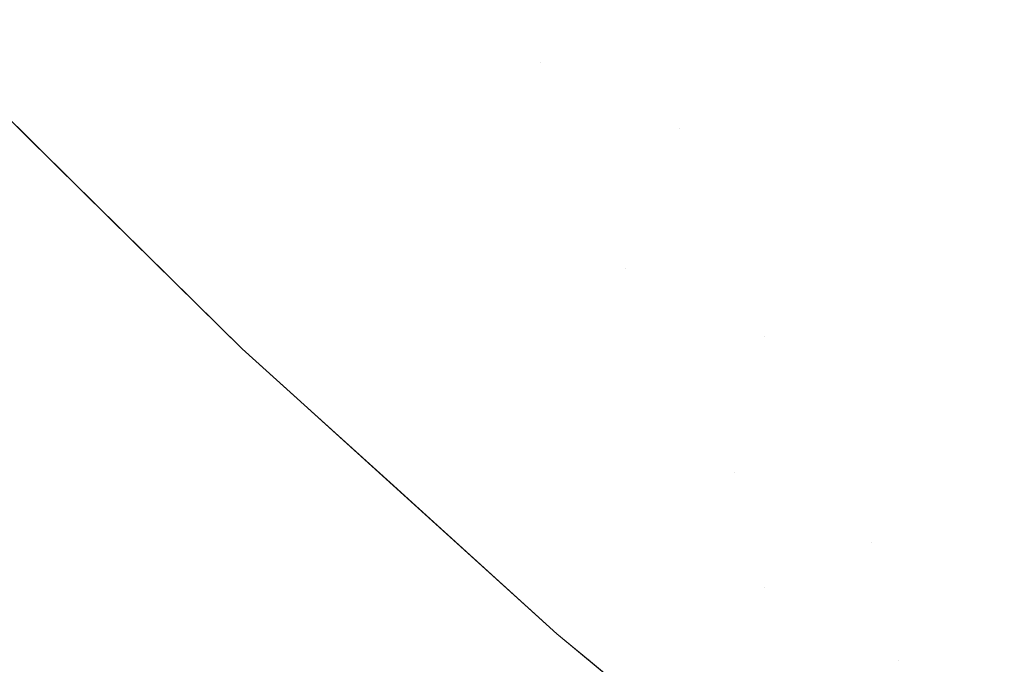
# Model space of a CAD drawing. Header units: centimetres. Extents: x -44.1 to 45.2, y 4.2 to 6.
# Tile 8 of 256: x -44.06319 to -44.0519, y 4.24318 to 4.25057. Entities that reach past the tile are written whole.
import ezdxf

# ---------------------------------------------------------------- set-up
doc = ezdxf.new("R2010")
doc.units = ezdxf.units.CM
doc.header["$LTSCALE"] = 2.54
doc.layers.add('Lucido design-1', color=7, linetype='Continuous')

# ---------------------------------------------------------------- blocks, each defined once
blk = doc.blocks.new('Gruppo-4-1')
at = {"color": 7, "linetype": 'Continuous', "lineweight": 9}
for points, invisible_edges in [([(-44.056003, 4.250522, -2276.293122), (-44.055352, 4.250758, -2276.291665), (-44.057268, 4.252691, -2276.291665), (-44.057928, 4.252464, -2276.293122)], 15), ([(-44.057928, 4.252464, -2276.293122), (-44.058557, 4.252248, -2276.29459), (-44.056624, 4.250297, -2276.29459), (-44.056003, 4.250522, -2276.293122)], 15), ([(-44.057213, 4.250083, -2276.296068), (-44.056624, 4.250297, -2276.29459), (-44.058557, 4.252248, -2276.29459), (-44.059155, 4.252042, -2276.296068)], 15), ([(-44.059155, 4.252042, -2276.296068), (-44.059721, 4.251848, -2276.297555), (-44.057771, 4.249881, -2276.297555), (-44.057213, 4.250083, -2276.296068)], 15), ([(-44.051654, 4.252099, -2276.284543), (-44.052451, 4.25181, -2276.285944), (-44.050475, 4.249921, -2276.285944), (-44.04969, 4.250221, -2276.284543)], 15), ([(-44.058297, 4.24969, -2276.29905), (-44.057771, 4.249881, -2276.297555), (-44.059721, 4.251848, -2276.297555), (-44.060254, 4.251665, -2276.29905)], 15), ([(-44.052974, 4.250307, -2276.955559), (-44.05396, 4.251263, -2276.955559), (-44.052451, 4.25181, -2276.958396), (-44.051476, 4.250865, -2276.958396)], 15), ([(-44.051233, 4.249631, -2276.287357), (-44.050475, 4.249921, -2276.285944), (-44.052451, 4.25181, -2276.285944), (-44.05322, 4.251532, -2276.287357)], 15), ([(-44.056323, 4.251725, -2276.952675), (-44.055352, 4.250758, -2276.952675), (-44.056624, 4.250297, -2276.94975), (-44.057603, 4.251272, -2276.94975)], 15), ([(-44.060254, 4.251665, -2276.29905), (-44.060755, 4.251492, -2276.300554), (-44.058791, 4.249511, -2276.300554), (-44.058297, 4.24969, -2276.29905)], 15), ([(-44.059289, 4.250677, -2276.94529), (-44.059787, 4.250502, -2276.943786), (-44.060755, 4.251492, -2276.943786), (-44.060254, 4.251665, -2276.94529)], 15), ([(-44.059253, 4.249344, -2276.302065), (-44.058791, 4.249511, -2276.300554), (-44.060755, 4.251492, -2276.300554), (-44.061223, 4.251332, -2276.302065)], 15), ([(-44.061223, 4.251332, -2276.942275), (-44.060755, 4.251492, -2276.943786), (-44.059787, 4.250502, -2276.943786), (-44.060251, 4.250337, -2276.942275)], 15), ([(-44.05322, 4.251532, -2276.287357), (-44.05396, 4.251263, -2276.288781), (-44.051962, 4.249352, -2276.288781), (-44.051233, 4.249631, -2276.287357)], 15), ([(-44.061223, 4.251332, -2276.302065), (-44.061658, 4.251182, -2276.303583), (-44.059682, 4.249188, -2276.303583), (-44.059253, 4.249344, -2276.302065)], 15), ([(-44.060251, 4.250337, -2276.942275), (-44.060683, 4.250185, -2276.940757), (-44.061658, 4.251182, -2276.940757), (-44.061223, 4.251332, -2276.942275)], 15), ([(-44.058197, 4.251063, -2276.948272), (-44.057603, 4.251272, -2276.94975), (-44.056624, 4.250297, -2276.94975), (-44.057213, 4.250083, -2276.948272)], 15), ([(-44.054356, 4.249793, -2276.952675), (-44.055352, 4.250758, -2276.952675), (-44.05396, 4.251263, -2276.955559), (-44.052974, 4.250307, -2276.955559)], 15), ([(-44.052662, 4.249084, -2276.290218), (-44.051962, 4.249352, -2276.288781), (-44.05396, 4.251263, -2276.288781), (-44.054671, 4.251005, -2276.290218)], 15), ([(-44.060077, 4.249045, -2276.305108), (-44.059682, 4.249188, -2276.303583), (-44.061658, 4.251182, -2276.303583), (-44.062059, 4.251044, -2276.305108)], 15), ([(-44.062059, 4.251044, -2276.939231), (-44.061658, 4.251182, -2276.940757), (-44.060683, 4.250185, -2276.940757), (-44.061082, 4.250044, -2276.939231)], 15), ([(-44.062059, 4.251044, -2276.305108), (-44.062427, 4.250918, -2276.30664), (-44.060439, 4.248913, -2276.30664), (-44.060077, 4.249045, -2276.305108)], 15), ([(-44.061082, 4.250044, -2276.939231), (-44.061446, 4.249916, -2276.9377), (-44.062427, 4.250918, -2276.9377), (-44.062059, 4.251044, -2276.939231)], 15), ([(-44.057213, 4.250083, -2276.948272), (-44.057771, 4.249881, -2276.946785), (-44.058759, 4.250864, -2276.946785), (-44.058197, 4.251063, -2276.948272)], 15), ([(-44.060768, 4.248794, -2276.308177), (-44.060439, 4.248913, -2276.30664), (-44.062427, 4.250918, -2276.30664), (-44.06276, 4.250804, -2276.308177)], 15), ([(-44.06276, 4.250804, -2276.936163), (-44.062427, 4.250918, -2276.9377), (-44.061446, 4.249916, -2276.9377), (-44.061777, 4.249799, -2276.936163)], 15), ([(-44.054671, 4.251005, -2276.290218), (-44.055352, 4.250758, -2276.291665), (-44.053333, 4.248828, -2276.291665), (-44.052662, 4.249084, -2276.290218)], 15), ([(-44.06276, 4.250804, -2276.308177), (-44.063058, 4.250701, -2276.309719), (-44.061062, 4.248687, -2276.309719), (-44.060768, 4.248794, -2276.308177)], 15), ([(-44.061777, 4.249799, -2276.936163), (-44.062074, 4.249694, -2276.934621), (-44.063058, 4.250701, -2276.934621), (-44.06276, 4.250804, -2276.936163)], 15), ([(-44.059289, 4.250677, -2276.94529), (-44.058759, 4.250864, -2276.946785), (-44.057771, 4.249881, -2276.946785), (-44.058297, 4.24969, -2276.94529)], 15), ([(-44.051476, 4.250865, -2276.958396), (-44.050475, 4.249921, -2276.958396), (-44.051962, 4.249352, -2276.955559), (-44.052974, 4.250307, -2276.955559)], 15), ([(-44.061323, 4.248593, -2276.311265), (-44.061062, 4.248687, -2276.309719), (-44.063058, 4.250701, -2276.309719), (-44.063322, 4.25061, -2276.311265)], 15), ([(-44.063322, 4.25061, -2276.933075), (-44.063058, 4.250701, -2276.934621), (-44.062074, 4.249694, -2276.934621), (-44.062336, 4.249601, -2276.933075)], 15), ([(-44.058297, 4.24969, -2276.94529), (-44.058791, 4.249511, -2276.943786), (-44.059787, 4.250502, -2276.943786), (-44.059289, 4.250677, -2276.94529)], 15), ([(-44.055618, 4.249323, -2276.94975), (-44.056624, 4.250297, -2276.94975), (-44.055352, 4.250758, -2276.952675), (-44.054356, 4.249793, -2276.952675)], 15), ([(-44.053975, 4.248582, -2276.293122), (-44.053333, 4.248828, -2276.291665), (-44.055352, 4.250758, -2276.291665), (-44.056003, 4.250522, -2276.293122)], 15), ([(-44.063322, 4.25061, -2276.311265), (-44.063552, 4.250531, -2276.312816), (-44.061549, 4.248511, -2276.312816), (-44.061323, 4.248593, -2276.311265)], 15), ([(-44.062336, 4.249601, -2276.933075), (-44.062564, 4.249521, -2276.931524), (-44.063552, 4.250531, -2276.931524), (-44.063322, 4.25061, -2276.933075)], 15), ([(-44.063746, 4.250465, -2276.314369), (-44.063905, 4.25041, -2276.315926), (-44.061897, 4.248385, -2276.315926), (-44.06174, 4.248441, -2276.314369)], 15), ([(-44.062756, 4.249453, -2276.929971), (-44.062914, 4.249397, -2276.928414), (-44.063905, 4.25041, -2276.928414), (-44.063746, 4.250465, -2276.929971)], 15), ([(-44.06174, 4.248441, -2276.314369), (-44.061549, 4.248511, -2276.312816), (-44.063552, 4.250531, -2276.312816), (-44.063746, 4.250465, -2276.314369)], 15), ([(-44.063746, 4.250465, -2276.929971), (-44.063552, 4.250531, -2276.931524), (-44.062564, 4.249521, -2276.931524), (-44.062756, 4.249453, -2276.929971)], 15), ([(-44.060251, 4.250337, -2276.942275), (-44.059787, 4.250502, -2276.943786), (-44.058791, 4.249511, -2276.943786), (-44.059253, 4.249344, -2276.942275)], 15), ([(-44.056003, 4.250522, -2276.293122), (-44.056624, 4.250297, -2276.29459), (-44.054586, 4.248349, -2276.29459), (-44.053975, 4.248582, -2276.293122)], 15), ([(-44.062159, 4.24829, -2276.320608), (-44.062107, 4.248309, -2276.319046), (-44.064117, 4.250337, -2276.319046), (-44.06417, 4.250319, -2276.320608)], 15), ([(-44.06417, 4.250319, -2276.923732), (-44.064117, 4.250337, -2276.925294), (-44.063125, 4.249323, -2276.925294), (-44.063178, 4.249304, -2276.923732)], 15), ([(-44.064029, 4.250367, -2276.317485), (-44.064117, 4.250337, -2276.319046), (-44.062107, 4.248309, -2276.319046), (-44.062019, 4.24834, -2276.317485)], 15), ([(-44.063037, 4.249354, -2276.926855), (-44.063125, 4.249323, -2276.925294), (-44.064117, 4.250337, -2276.925294), (-44.064029, 4.250367, -2276.926855)], 15), ([(-44.062019, 4.24834, -2276.317485), (-44.061897, 4.248385, -2276.315926), (-44.063905, 4.25041, -2276.315926), (-44.064029, 4.250367, -2276.317485)], 15), ([(-44.064029, 4.250367, -2276.926855), (-44.063905, 4.25041, -2276.928414), (-44.062914, 4.249397, -2276.928414), (-44.063037, 4.249354, -2276.926855)], 15), ([(-44.059253, 4.249344, -2276.942275), (-44.059682, 4.249188, -2276.940757), (-44.060683, 4.250185, -2276.940757), (-44.060251, 4.250337, -2276.942275)], 15), ([(-44.062159, 4.24829, -2276.320608), (-44.06417, 4.250319, -2276.320608), (-44.063889, 4.250003, -2276.32217)], 11), ([(-44.063178, 4.249304, -2276.923732), (-44.063889, 4.250003, -2276.92217), (-44.06417, 4.250319, -2276.923732)], 11), ([(-44.055167, 4.248126, -2276.296068), (-44.054586, 4.248349, -2276.29459), (-44.056624, 4.250297, -2276.29459), (-44.057213, 4.250083, -2276.296068)], 15), ([(-44.057213, 4.250083, -2276.948272), (-44.056624, 4.250297, -2276.94975), (-44.055618, 4.249323, -2276.94975)], 11), ([(-44.052974, 4.250307, -2276.955559), (-44.051962, 4.249352, -2276.955559), (-44.053333, 4.248828, -2276.952675), (-44.054356, 4.249793, -2276.952675)], 15), ([(-44.061082, 4.250044, -2276.939231), (-44.060683, 4.250185, -2276.940757), (-44.059682, 4.249188, -2276.940757), (-44.060077, 4.249045, -2276.939231)], 15), ([(-44.063889, 4.250003, -2276.32217), (-44.060634, 4.246797, -2276.32217), (-44.062159, 4.24829, -2276.320608)], 10), ([(-44.060634, 4.246797, -2276.32217), (-44.063889, 4.250003, -2276.32217), (-44.063889, 4.250003, -2276.92217), (-44.06216, 4.2483, -2276.92217)], 10), ([(-44.062159, 4.24829, -2276.923732), (-44.06216, 4.2483, -2276.92217), (-44.063889, 4.250003, -2276.92217), (-44.063178, 4.249304, -2276.923732)], 13), ([(-44.060077, 4.249045, -2276.939231), (-44.060439, 4.248913, -2276.9377), (-44.061446, 4.249916, -2276.9377), (-44.061082, 4.250044, -2276.939231)], 15), ([(-44.057213, 4.250083, -2276.296068), (-44.057771, 4.249881, -2276.297555), (-44.055716, 4.247916, -2276.297555), (-44.055167, 4.248126, -2276.296068)], 15), ([(-44.056757, 4.248898, -2276.946785), (-44.057771, 4.249881, -2276.946785), (-44.057213, 4.250083, -2276.948272)], 11), ([(-44.055618, 4.249323, -2276.94975), (-44.056757, 4.248898, -2276.946785), (-44.057213, 4.250083, -2276.948272)], 11), ([(-44.061777, 4.249799, -2276.936163), (-44.061446, 4.249916, -2276.9377), (-44.060439, 4.248913, -2276.9377), (-44.060768, 4.248794, -2276.936163)], 15), ([(-44.050924, 4.248398, -2276.955559), (-44.051962, 4.249352, -2276.955559), (-44.050475, 4.249921, -2276.958396), (-44.049449, 4.248978, -2276.958396)], 15), ([(-44.060768, 4.248794, -2276.936163), (-44.061062, 4.248687, -2276.934621), (-44.062074, 4.249694, -2276.934621), (-44.061777, 4.249799, -2276.936163)], 15), ([(-44.056235, 4.247718, -2276.29905), (-44.055716, 4.247916, -2276.297555), (-44.057771, 4.249881, -2276.297555), (-44.058297, 4.24969, -2276.29905)], 15), ([(-44.058297, 4.24969, -2276.94529), (-44.057771, 4.249881, -2276.946785), (-44.056757, 4.248898, -2276.946785), (-44.057279, 4.248704, -2276.94529)], 15), ([(-44.054356, 4.249793, -2276.952675), (-44.053333, 4.248828, -2276.952675), (-44.054586, 4.248349, -2276.94975), (-44.055618, 4.249323, -2276.94975)], 15), ([(-44.062336, 4.249601, -2276.933075), (-44.062074, 4.249694, -2276.934621), (-44.061062, 4.248687, -2276.934621), (-44.061323, 4.248593, -2276.933075)], 15), ([(-44.058297, 4.24969, -2276.29905), (-44.058791, 4.249511, -2276.300554), (-44.056722, 4.247532, -2276.300554), (-44.056235, 4.247718, -2276.29905)], 15), ([(-44.057279, 4.248704, -2276.94529), (-44.05777, 4.248521, -2276.943786), (-44.058791, 4.249511, -2276.943786), (-44.058297, 4.24969, -2276.94529)], 15), ([(-44.061323, 4.248593, -2276.933075), (-44.061549, 4.248511, -2276.931524), (-44.062564, 4.249521, -2276.931524), (-44.062336, 4.249601, -2276.933075)], 15), ([(-44.051233, 4.249631, -2276.287357), (-44.051962, 4.249352, -2276.288781), (-44.04986, 4.247446, -2276.288781), (-44.049142, 4.247735, -2276.287357)], 15), ([(-44.06174, 4.248441, -2276.929971), (-44.061897, 4.248385, -2276.928414), (-44.062914, 4.249397, -2276.928414), (-44.062756, 4.249453, -2276.929971)], 15), ([(-44.062756, 4.249453, -2276.929971), (-44.062564, 4.249521, -2276.931524), (-44.061549, 4.248511, -2276.931524), (-44.06174, 4.248441, -2276.929971)], 15), ([(-44.057176, 4.247358, -2276.302065), (-44.056722, 4.247532, -2276.300554), (-44.058791, 4.249511, -2276.300554), (-44.059253, 4.249344, -2276.302065)], 15), ([(-44.059253, 4.249344, -2276.942275), (-44.058791, 4.249511, -2276.943786), (-44.05777, 4.248521, -2276.943786), (-44.058228, 4.24835, -2276.942275)], 15), ([(-44.063178, 4.249304, -2276.923732), (-44.063125, 4.249323, -2276.925294), (-44.062107, 4.248309, -2276.925294), (-44.062159, 4.24829, -2276.923732)], 15), ([(-44.062019, 4.24834, -2276.926855), (-44.062107, 4.248309, -2276.925294), (-44.063125, 4.249323, -2276.925294), (-44.063037, 4.249354, -2276.926855)], 15), ([(-44.063037, 4.249354, -2276.926855), (-44.062914, 4.249397, -2276.928414), (-44.061897, 4.248385, -2276.928414), (-44.062019, 4.24834, -2276.926855)], 15), ([(-44.059253, 4.249344, -2276.302065), (-44.059682, 4.249188, -2276.303583), (-44.057599, 4.247196, -2276.303583), (-44.057176, 4.247358, -2276.302065)], 15), ([(-44.058228, 4.24835, -2276.942275), (-44.058654, 4.248192, -2276.940757), (-44.059682, 4.249188, -2276.940757), (-44.059253, 4.249344, -2276.942275)], 15), ([(-44.055618, 4.249323, -2276.94975), (-44.054586, 4.248349, -2276.94975), (-44.055716, 4.247916, -2276.946785), (-44.056757, 4.248898, -2276.946785)], 15), ([(-44.052285, 4.247864, -2276.952675), (-44.053333, 4.248828, -2276.952675), (-44.051962, 4.249352, -2276.955559), (-44.050924, 4.248398, -2276.955559)], 15), ([(-44.050549, 4.247168, -2276.290218), (-44.04986, 4.247446, -2276.288781), (-44.051962, 4.249352, -2276.288781), (-44.052662, 4.249084, -2276.290218)], 15), ([(-44.057989, 4.247047, -2276.305108), (-44.057599, 4.247196, -2276.303583), (-44.059682, 4.249188, -2276.303583), (-44.060077, 4.249045, -2276.305108)], 15), ([(-44.060077, 4.249045, -2276.939231), (-44.059682, 4.249188, -2276.940757), (-44.058654, 4.248192, -2276.940757), (-44.059046, 4.248045, -2276.939231)], 15), ([(-44.060077, 4.249045, -2276.305108), (-44.060439, 4.248913, -2276.30664), (-44.058345, 4.246911, -2276.30664), (-44.057989, 4.247047, -2276.305108)], 15), ([(-44.059046, 4.248045, -2276.939231), (-44.059406, 4.247912, -2276.9377), (-44.060439, 4.248913, -2276.9377), (-44.060077, 4.249045, -2276.939231)], 15), ([(-44.052662, 4.249084, -2276.290218), (-44.053333, 4.248828, -2276.291665), (-44.051209, 4.246902, -2276.291665), (-44.050549, 4.247168, -2276.290218)], 15), ([(-44.058669, 4.246787, -2276.308177), (-44.058345, 4.246911, -2276.30664), (-44.060439, 4.248913, -2276.30664), (-44.060768, 4.248794, -2276.308177)], 15), ([(-44.060768, 4.248794, -2276.936163), (-44.060439, 4.248913, -2276.9377), (-44.059406, 4.247912, -2276.9377), (-44.059732, 4.24779, -2276.936163)], 15), ([(-44.057279, 4.248704, -2276.94529), (-44.056757, 4.248898, -2276.946785), (-44.055716, 4.247916, -2276.946785), (-44.056235, 4.247718, -2276.94529)], 15), ([(-44.060768, 4.248794, -2276.308177), (-44.061062, 4.248687, -2276.309719), (-44.058959, 4.246676, -2276.309719), (-44.058669, 4.246787, -2276.308177)], 15), ([(-44.059732, 4.24779, -2276.936163), (-44.060024, 4.247681, -2276.934621), (-44.061062, 4.248687, -2276.934621), (-44.060768, 4.248794, -2276.936163)], 15), ([(-44.053528, 4.247376, -2276.94975), (-44.054586, 4.248349, -2276.94975), (-44.053333, 4.248828, -2276.952675), (-44.052285, 4.247864, -2276.952675)], 15), ([(-44.051841, 4.246647, -2276.293122), (-44.051209, 4.246902, -2276.291665), (-44.053333, 4.248828, -2276.291665), (-44.053975, 4.248582, -2276.293122)], 15), ([(-44.059216, 4.246578, -2276.311265), (-44.058959, 4.246676, -2276.309719), (-44.061062, 4.248687, -2276.309719), (-44.061323, 4.248593, -2276.311265)], 15), ([(-44.061323, 4.248593, -2276.933075), (-44.061062, 4.248687, -2276.934621), (-44.060024, 4.247681, -2276.934621), (-44.060283, 4.247585, -2276.933075)], 15), ([(-44.056235, 4.247718, -2276.94529), (-44.056722, 4.247532, -2276.943786), (-44.05777, 4.248521, -2276.943786), (-44.057279, 4.248704, -2276.94529)], 15), ([(-44.061323, 4.248593, -2276.311265), (-44.061549, 4.248511, -2276.312816), (-44.059438, 4.246493, -2276.312816), (-44.059216, 4.246578, -2276.311265)], 15), ([(-44.060283, 4.247585, -2276.933075), (-44.060507, 4.247501, -2276.931524), (-44.061549, 4.248511, -2276.931524), (-44.061323, 4.248593, -2276.933075)], 15), ([(-44.053975, 4.248582, -2276.293122), (-44.054586, 4.248349, -2276.29459), (-44.052442, 4.246404, -2276.29459), (-44.051841, 4.246647, -2276.293122)], 15), ([(-44.06174, 4.248441, -2276.314369), (-44.061897, 4.248385, -2276.315926), (-44.059782, 4.246361, -2276.315926), (-44.059627, 4.24642, -2276.314369)], 15), ([(-44.060697, 4.247431, -2276.929971), (-44.060853, 4.247372, -2276.928414), (-44.061897, 4.248385, -2276.928414), (-44.06174, 4.248441, -2276.929971)], 15), ([(-44.059627, 4.24642, -2276.314369), (-44.059438, 4.246493, -2276.312816), (-44.061549, 4.248511, -2276.312816), (-44.06174, 4.248441, -2276.314369)], 15), ([(-44.06174, 4.248441, -2276.929971), (-44.061549, 4.248511, -2276.931524), (-44.060507, 4.247501, -2276.931524), (-44.060697, 4.247431, -2276.929971)], 15), ([(-44.058228, 4.24835, -2276.942275), (-44.05777, 4.248521, -2276.943786), (-44.056722, 4.247532, -2276.943786), (-44.057176, 4.247358, -2276.942275)], 15), ([(-44.06004, 4.246263, -2276.320608), (-44.059988, 4.246282, -2276.319046), (-44.062107, 4.248309, -2276.319046), (-44.062159, 4.24829, -2276.320608)], 15), ([(-44.062159, 4.24829, -2276.923732), (-44.062107, 4.248309, -2276.925294), (-44.061061, 4.247295, -2276.925294), (-44.061113, 4.247276, -2276.923732)], 15), ([(-44.062019, 4.24834, -2276.317485), (-44.062107, 4.248309, -2276.319046), (-44.059988, 4.246282, -2276.319046), (-44.059902, 4.246315, -2276.317485)], 15), ([(-44.060974, 4.247327, -2276.926855), (-44.061061, 4.247295, -2276.925294), (-44.062107, 4.248309, -2276.925294), (-44.062019, 4.24834, -2276.926855)], 15), ([(-44.059902, 4.246315, -2276.317485), (-44.059782, 4.246361, -2276.315926), (-44.061897, 4.248385, -2276.315926), (-44.062019, 4.24834, -2276.317485)], 15), ([(-44.062019, 4.24834, -2276.926855), (-44.061897, 4.248385, -2276.928414), (-44.060853, 4.247372, -2276.928414), (-44.060974, 4.247327, -2276.926855)], 15), ([(-44.057176, 4.247358, -2276.942275), (-44.057599, 4.247196, -2276.940757), (-44.058654, 4.248192, -2276.940757), (-44.058228, 4.24835, -2276.942275)], 15), ([(-44.054649, 4.246935, -2276.946785), (-44.055716, 4.247916, -2276.946785), (-44.054586, 4.248349, -2276.94975), (-44.053528, 4.247376, -2276.94975)], 15), ([(-44.053014, 4.246174, -2276.296068), (-44.052442, 4.246404, -2276.29459), (-44.054586, 4.248349, -2276.29459), (-44.055167, 4.248126, -2276.296068)], 15), ([(-44.050924, 4.248398, -2276.955559), (-44.04986, 4.247446, -2276.955559), (-44.051209, 4.246902, -2276.952675), (-44.052285, 4.247864, -2276.952675)], 15), ([(-44.06216, 4.2483, -2276.92217), (-44.060634, 4.246797, -2276.92217), (-44.060634, 4.246797, -2276.32217)], 10), ([(-44.061113, 4.247276, -2276.923732), (-44.060634, 4.246797, -2276.92217), (-44.06216, 4.2483, -2276.92217), (-44.062159, 4.24829, -2276.923732)], 13), ([(-44.06004, 4.246263, -2276.320608), (-44.062159, 4.24829, -2276.320608), (-44.060634, 4.246797, -2276.32217)], 11), ([(-44.059046, 4.248045, -2276.939231), (-44.058654, 4.248192, -2276.940757), (-44.057599, 4.247196, -2276.940757), (-44.057989, 4.247047, -2276.939231)], 15), ([(-44.055167, 4.248126, -2276.296068), (-44.055716, 4.247916, -2276.297555), (-44.053555, 4.245956, -2276.297555), (-44.053014, 4.246174, -2276.296068)], 15), ([(-44.057989, 4.247047, -2276.939231), (-44.058345, 4.246911, -2276.9377), (-44.059406, 4.247912, -2276.9377), (-44.059046, 4.248045, -2276.939231)], 15), ([(-44.059732, 4.24779, -2276.936163), (-44.059406, 4.247912, -2276.9377), (-44.058345, 4.246911, -2276.9377), (-44.058669, 4.246787, -2276.936163)], 15), ([(-44.054065, 4.24575, -2276.29905), (-44.053555, 4.245956, -2276.297555), (-44.055716, 4.247916, -2276.297555), (-44.056235, 4.247718, -2276.29905)], 15), ([(-44.056235, 4.247718, -2276.94529), (-44.055716, 4.247916, -2276.946785), (-44.054649, 4.246935, -2276.946785)], 11), ([(-44.052285, 4.247864, -2276.952675), (-44.051209, 4.246902, -2276.952675), (-44.052442, 4.246404, -2276.94975), (-44.053528, 4.247376, -2276.94975)], 15), ([(-44.058669, 4.246787, -2276.936163), (-44.058959, 4.246676, -2276.934621), (-44.060024, 4.247681, -2276.934621), (-44.059732, 4.24779, -2276.936163)], 15), ([(-44.060283, 4.247585, -2276.933075), (-44.060024, 4.247681, -2276.934621), (-44.058959, 4.246676, -2276.934621), (-44.059216, 4.246578, -2276.933075)], 15), ([(-44.056235, 4.247718, -2276.29905), (-44.056722, 4.247532, -2276.300554), (-44.054544, 4.245557, -2276.300554), (-44.054065, 4.24575, -2276.29905)], 15), ([(-44.055647, 4.246544, -2276.943786), (-44.056722, 4.247532, -2276.943786), (-44.056235, 4.247718, -2276.94529)], 11), ([(-44.054649, 4.246935, -2276.946785), (-44.055647, 4.246544, -2276.943786), (-44.056235, 4.247718, -2276.94529)], 11), ([(-44.059216, 4.246578, -2276.933075), (-44.059438, 4.246493, -2276.931524), (-44.060507, 4.247501, -2276.931524), (-44.060283, 4.247585, -2276.933075)], 15), ([(-44.054992, 4.245376, -2276.302065), (-44.054544, 4.245557, -2276.300554), (-44.056722, 4.247532, -2276.300554), (-44.057176, 4.247358, -2276.302065)], 15), ([(-44.057176, 4.247358, -2276.942275), (-44.056722, 4.247532, -2276.943786), (-44.055647, 4.246544, -2276.943786), (-44.056098, 4.246366, -2276.942275)], 15), ([(-44.059627, 4.24642, -2276.929971), (-44.059782, 4.246361, -2276.928414), (-44.060853, 4.247372, -2276.928414), (-44.060697, 4.247431, -2276.929971)], 15), ([(-44.060697, 4.247431, -2276.929971), (-44.060507, 4.247501, -2276.931524), (-44.059438, 4.246493, -2276.931524), (-44.059627, 4.24642, -2276.929971)], 15), ([(-44.061113, 4.247276, -2276.923732), (-44.061061, 4.247295, -2276.925294), (-44.059988, 4.246282, -2276.925294), (-44.06004, 4.246263, -2276.923732)], 15), ([(-44.059902, 4.246315, -2276.926855), (-44.059988, 4.246282, -2276.925294), (-44.061061, 4.247295, -2276.925294), (-44.060974, 4.247327, -2276.926855)], 15), ([(-44.060974, 4.247327, -2276.926855), (-44.060853, 4.247372, -2276.928414), (-44.059782, 4.246361, -2276.928414), (-44.059902, 4.246315, -2276.926855)], 15), ([(-44.057176, 4.247358, -2276.302065), (-44.057599, 4.247196, -2276.303583), (-44.055408, 4.245209, -2276.303583), (-44.054992, 4.245376, -2276.302065)], 15), ([(-44.056098, 4.246366, -2276.942275), (-44.056517, 4.246202, -2276.940757), (-44.057599, 4.247196, -2276.940757), (-44.057176, 4.247358, -2276.942275)], 15), ([(-44.053528, 4.247376, -2276.94975), (-44.052442, 4.246404, -2276.94975), (-44.053555, 4.245956, -2276.946785), (-44.054649, 4.246935, -2276.946785)], 15), ([(-44.06004, 4.246263, -2276.923732), (-44.060634, 4.246797, -2276.92217), (-44.061113, 4.247276, -2276.923732)], 11), ([(-44.055791, 4.245054, -2276.305108), (-44.055408, 4.245209, -2276.303583), (-44.057599, 4.247196, -2276.303583), (-44.057989, 4.247047, -2276.305108)], 15), ([(-44.057989, 4.247047, -2276.939231), (-44.057599, 4.247196, -2276.940757), (-44.056517, 4.246202, -2276.940757), (-44.056904, 4.24605, -2276.939231)], 15), ([(-44.057989, 4.247047, -2276.305108), (-44.058345, 4.246911, -2276.30664), (-44.056142, 4.244913, -2276.30664), (-44.055791, 4.245054, -2276.305108)], 15), ([(-44.056904, 4.24605, -2276.939231), (-44.057258, 4.245911, -2276.9377), (-44.058345, 4.246911, -2276.9377), (-44.057989, 4.247047, -2276.939231)], 15), ([(-44.056461, 4.244784, -2276.308177), (-44.056142, 4.244913, -2276.30664), (-44.058345, 4.246911, -2276.30664), (-44.058669, 4.246787, -2276.308177)], 15), ([(-44.058669, 4.246787, -2276.936163), (-44.058345, 4.246911, -2276.9377), (-44.057258, 4.245911, -2276.9377), (-44.057579, 4.245785, -2276.936163)], 15), ([(-44.054649, 4.246935, -2276.946785), (-44.053555, 4.245956, -2276.946785), (-44.054544, 4.245557, -2276.943786), (-44.055647, 4.246544, -2276.943786)], 15), ([(-44.05133, 4.245435, -2276.94975), (-44.052442, 4.246404, -2276.94975), (-44.051209, 4.246902, -2276.952675), (-44.050108, 4.245941, -2276.952675)], 15), ([(-44.060634, 4.246797, -2276.32217), (-44.060047, 4.246266, -2276.32217), (-44.06004, 4.246263, -2276.320608)], 10), ([(-44.060047, 4.246266, -2276.32217), (-44.060634, 4.246797, -2276.32217), (-44.060634, 4.246797, -2276.92217), (-44.058938, 4.245263, -2276.92217)], 10), ([(-44.058939, 4.245251, -2276.923732), (-44.058938, 4.245263, -2276.92217), (-44.060634, 4.246797, -2276.92217), (-44.06004, 4.246263, -2276.923732)], 13), ([(-44.058669, 4.246787, -2276.308177), (-44.058959, 4.246676, -2276.309719), (-44.056746, 4.244669, -2276.309719), (-44.056461, 4.244784, -2276.308177)], 15), ([(-44.057579, 4.245785, -2276.936163), (-44.057867, 4.245672, -2276.934621), (-44.058959, 4.246676, -2276.934621), (-44.058669, 4.246787, -2276.936163)], 15), ([(-44.056999, 4.244567, -2276.311265), (-44.056746, 4.244669, -2276.309719), (-44.058959, 4.246676, -2276.309719), (-44.059216, 4.246578, -2276.311265)], 15), ([(-44.059216, 4.246578, -2276.933075), (-44.058959, 4.246676, -2276.934621), (-44.057867, 4.245672, -2276.934621), (-44.058121, 4.245572, -2276.933075)], 15), ([(-44.051841, 4.246647, -2276.293122), (-44.052442, 4.246404, -2276.29459), (-44.050191, 4.244467, -2276.29459), (-44.0496, 4.244718, -2276.293122)], 15), ([(-44.059216, 4.246578, -2276.311265), (-44.059438, 4.246493, -2276.312816), (-44.057218, 4.244479, -2276.312816), (-44.056999, 4.244567, -2276.311265)], 15), ([(-44.058121, 4.245572, -2276.933075), (-44.058342, 4.245485, -2276.931524), (-44.059438, 4.246493, -2276.931524), (-44.059216, 4.246578, -2276.933075)], 15), ([(-44.056098, 4.246366, -2276.942275), (-44.055647, 4.246544, -2276.943786), (-44.054544, 4.245557, -2276.943786), (-44.054992, 4.245376, -2276.942275)], 15), ([(-44.059627, 4.24642, -2276.314369), (-44.059782, 4.246361, -2276.315926), (-44.057556, 4.244343, -2276.315926), (-44.057404, 4.244404, -2276.314369)], 15), ([(-44.058529, 4.245411, -2276.929971), (-44.058683, 4.245351, -2276.928414), (-44.059782, 4.246361, -2276.928414), (-44.059627, 4.24642, -2276.929971)], 15), ([(-44.057404, 4.244404, -2276.314369), (-44.057218, 4.244479, -2276.312816), (-44.059438, 4.246493, -2276.312816), (-44.059627, 4.24642, -2276.314369)], 15), ([(-44.059627, 4.24642, -2276.929971), (-44.059438, 4.246493, -2276.931524), (-44.058342, 4.245485, -2276.931524), (-44.058529, 4.245411, -2276.929971)], 15), ([(-44.052434, 4.244978, -2276.946785), (-44.053555, 4.245956, -2276.946785), (-44.052442, 4.246404, -2276.94975), (-44.05133, 4.245435, -2276.94975)], 15), ([(-44.050753, 4.244228, -2276.296068), (-44.050191, 4.244467, -2276.29459), (-44.052442, 4.246404, -2276.29459), (-44.053014, 4.246174, -2276.296068)], 15), ([(-44.05781, 4.24424, -2276.320608), (-44.057759, 4.244261, -2276.319046), (-44.059988, 4.246282, -2276.319046), (-44.06004, 4.246263, -2276.320608)], 15), ([(-44.06004, 4.246263, -2276.923732), (-44.059988, 4.246282, -2276.925294), (-44.058887, 4.245271, -2276.925294), (-44.058939, 4.245251, -2276.923732)], 15), ([(-44.059902, 4.246315, -2276.317485), (-44.059988, 4.246282, -2276.319046), (-44.057759, 4.244261, -2276.319046), (-44.057674, 4.244295, -2276.317485)], 15), ([(-44.058802, 4.245304, -2276.926855), (-44.058887, 4.245271, -2276.925294), (-44.059988, 4.246282, -2276.925294), (-44.059902, 4.246315, -2276.926855)], 15), ([(-44.057674, 4.244295, -2276.317485), (-44.057556, 4.244343, -2276.315926), (-44.059782, 4.246361, -2276.315926), (-44.059902, 4.246315, -2276.317485)], 15), ([(-44.059902, 4.246315, -2276.926855), (-44.059782, 4.246361, -2276.928414), (-44.058683, 4.245351, -2276.928414), (-44.058802, 4.245304, -2276.926855)], 15), ([(-44.054992, 4.245376, -2276.942275), (-44.055408, 4.245209, -2276.940757), (-44.056517, 4.246202, -2276.940757), (-44.056098, 4.246366, -2276.942275)], 15), ([(-44.06004, 4.246263, -2276.320608), (-44.060047, 4.246266, -2276.32217), (-44.057025, 4.243531, -2276.32217), (-44.05781, 4.24424, -2276.320608)], 13), ([(-44.058938, 4.245263, -2276.92217), (-44.057025, 4.243531, -2276.92217), (-44.057025, 4.243531, -2276.32217), (-44.060047, 4.246266, -2276.32217)], 10), ([(-44.056904, 4.24605, -2276.939231), (-44.056517, 4.246202, -2276.940757), (-44.055408, 4.245209, -2276.940757), (-44.055791, 4.245054, -2276.939231)], 15), ([(-44.053014, 4.246174, -2276.296068), (-44.053555, 4.245956, -2276.297555), (-44.051285, 4.244002, -2276.297555), (-44.050753, 4.244228, -2276.296068)], 15), ([(-44.055791, 4.245054, -2276.939231), (-44.056142, 4.244913, -2276.9377), (-44.057258, 4.245911, -2276.9377), (-44.056904, 4.24605, -2276.939231)], 15), ([(-44.053415, 4.244572, -2276.943786), (-44.054544, 4.245557, -2276.943786), (-44.053555, 4.245956, -2276.946785), (-44.052434, 4.244978, -2276.946785)], 15), ([(-44.051787, 4.243789, -2276.29905), (-44.051285, 4.244002, -2276.297555), (-44.053555, 4.245956, -2276.297555), (-44.054065, 4.24575, -2276.29905)], 15), ([(-44.057579, 4.245785, -2276.936163), (-44.057258, 4.245911, -2276.9377), (-44.056142, 4.244913, -2276.9377), (-44.056461, 4.244784, -2276.936163)], 15), ([(-44.056461, 4.244784, -2276.936163), (-44.056746, 4.244669, -2276.934621), (-44.057867, 4.245672, -2276.934621), (-44.057579, 4.245785, -2276.936163)], 15), ([(-44.054065, 4.24575, -2276.29905), (-44.054544, 4.245557, -2276.300554), (-44.052258, 4.243589, -2276.300554), (-44.051787, 4.243789, -2276.29905)], 15), ([(-44.058121, 4.245572, -2276.933075), (-44.057867, 4.245672, -2276.934621), (-44.056746, 4.244669, -2276.934621), (-44.056999, 4.244567, -2276.933075)], 15), ([(-44.058529, 4.245411, -2276.929971), (-44.058342, 4.245485, -2276.931524), (-44.057218, 4.244479, -2276.931524), (-44.057404, 4.244404, -2276.929971)], 15), ([(-44.056999, 4.244567, -2276.933075), (-44.057218, 4.244479, -2276.931524), (-44.058342, 4.245485, -2276.931524), (-44.058121, 4.245572, -2276.933075)], 15), ([(-44.052698, 4.243402, -2276.302065), (-44.052258, 4.243589, -2276.300554), (-44.054544, 4.245557, -2276.300554), (-44.054992, 4.245376, -2276.302065)], 15), ([(-44.054992, 4.245376, -2276.942275), (-44.054544, 4.245557, -2276.943786), (-44.053415, 4.244572, -2276.943786)], 11), ([(-44.057404, 4.244404, -2276.929971), (-44.057556, 4.244343, -2276.928414), (-44.058683, 4.245351, -2276.928414), (-44.058529, 4.245411, -2276.929971)], 15), ([(-44.054992, 4.245376, -2276.302065), (-44.055408, 4.245209, -2276.303583), (-44.053106, 4.243228, -2276.303583), (-44.052698, 4.243402, -2276.302065)], 15), ([(-44.054271, 4.244218, -2276.940757), (-44.055408, 4.245209, -2276.940757), (-44.054992, 4.245376, -2276.942275)], 11), ([(-44.053415, 4.244572, -2276.943786), (-44.054271, 4.244218, -2276.940757), (-44.054992, 4.245376, -2276.942275)], 11), ([(-44.05133, 4.245435, -2276.94975), (-44.050191, 4.244467, -2276.94975), (-44.051285, 4.244002, -2276.946785), (-44.052434, 4.244978, -2276.946785)], 15), ([(-44.058939, 4.245251, -2276.923732), (-44.058887, 4.245271, -2276.925294), (-44.057759, 4.244261, -2276.925294), (-44.05781, 4.24424, -2276.923732)], 15), ([(-44.05781, 4.24424, -2276.923732), (-44.057025, 4.243531, -2276.92217), (-44.058938, 4.245263, -2276.92217), (-44.058939, 4.245251, -2276.923732)], 13), ([(-44.057674, 4.244295, -2276.926855), (-44.057759, 4.244261, -2276.925294), (-44.058887, 4.245271, -2276.925294), (-44.058802, 4.245304, -2276.926855)], 15), ([(-44.058802, 4.245304, -2276.926855), (-44.058683, 4.245351, -2276.928414), (-44.057556, 4.244343, -2276.928414), (-44.057674, 4.244295, -2276.926855)], 15), ([(-44.053483, 4.243068, -2276.305108), (-44.053106, 4.243228, -2276.303583), (-44.055408, 4.245209, -2276.303583), (-44.055791, 4.245054, -2276.305108)], 15), ([(-44.055791, 4.245054, -2276.939231), (-44.055408, 4.245209, -2276.940757), (-44.054271, 4.244218, -2276.940757), (-44.054651, 4.24406, -2276.939231)], 15), ([(-44.055791, 4.245054, -2276.305108), (-44.056142, 4.244913, -2276.30664), (-44.053829, 4.242921, -2276.30664), (-44.053483, 4.243068, -2276.305108)], 15), ([(-44.054651, 4.24406, -2276.939231), (-44.054999, 4.243916, -2276.9377), (-44.056142, 4.244913, -2276.9377), (-44.055791, 4.245054, -2276.939231)], 15), ([(-44.052434, 4.244978, -2276.946785), (-44.051285, 4.244002, -2276.946785), (-44.052258, 4.243589, -2276.943786), (-44.053415, 4.244572, -2276.943786)], 15), ([(-44.054142, 4.242788, -2276.308177), (-44.053829, 4.242921, -2276.30664), (-44.056142, 4.244913, -2276.30664), (-44.056461, 4.244784, -2276.308177)], 15), ([(-44.056461, 4.244784, -2276.936163), (-44.056142, 4.244913, -2276.9377), (-44.054999, 4.243916, -2276.9377), (-44.055315, 4.243785, -2276.936163)], 15), ([(-44.056461, 4.244784, -2276.308177), (-44.056746, 4.244669, -2276.309719), (-44.054423, 4.242669, -2276.309719), (-44.054142, 4.242788, -2276.308177)], 15), ([(-44.055315, 4.243785, -2276.936163), (-44.055598, 4.243668, -2276.934621), (-44.056746, 4.244669, -2276.934621), (-44.056461, 4.244784, -2276.936163)], 15), ([(-44.054671, 4.242564, -2276.311265), (-44.054423, 4.242669, -2276.309719), (-44.056746, 4.244669, -2276.309719), (-44.056999, 4.244567, -2276.311265)], 15), ([(-44.056999, 4.244567, -2276.933075), (-44.056746, 4.244669, -2276.934621), (-44.055598, 4.243668, -2276.934621), (-44.055849, 4.243564, -2276.933075)], 15), ([(-44.055069, 4.242395, -2276.314369), (-44.054886, 4.242472, -2276.312816), (-44.057218, 4.244479, -2276.312816), (-44.057404, 4.244404, -2276.314369)], 15), ([(-44.057404, 4.244404, -2276.929971), (-44.057218, 4.244479, -2276.931524), (-44.056066, 4.243474, -2276.931524), (-44.05625, 4.243398, -2276.929971)], 15), ([(-44.056999, 4.244567, -2276.311265), (-44.057218, 4.244479, -2276.312816), (-44.054886, 4.242472, -2276.312816), (-44.054671, 4.242564, -2276.311265)], 15), ([(-44.055849, 4.243564, -2276.933075), (-44.056066, 4.243474, -2276.931524), (-44.057218, 4.244479, -2276.931524), (-44.056999, 4.244567, -2276.933075)], 15), ([(-44.053415, 4.244572, -2276.943786), (-44.052258, 4.243589, -2276.943786), (-44.053106, 4.243228, -2276.940757), (-44.054271, 4.244218, -2276.940757)], 15), ([(-44.057404, 4.244404, -2276.314369), (-44.057556, 4.244343, -2276.315926), (-44.055218, 4.242331, -2276.315926), (-44.055069, 4.242395, -2276.314369)], 15), ([(-44.05625, 4.243398, -2276.929971), (-44.056401, 4.243336, -2276.928414), (-44.057556, 4.244343, -2276.928414), (-44.057404, 4.244404, -2276.929971)], 15), ([(-44.055468, 4.242225, -2276.320608), (-44.055418, 4.242246, -2276.319046), (-44.057759, 4.244261, -2276.319046), (-44.05781, 4.24424, -2276.320608)], 15), ([(-44.05781, 4.24424, -2276.923732), (-44.057759, 4.244261, -2276.925294), (-44.056603, 4.243252, -2276.925294), (-44.056653, 4.243231, -2276.923732)], 15), ([(-44.055468, 4.242225, -2276.320608), (-44.05781, 4.24424, -2276.320608), (-44.057025, 4.243531, -2276.32217)], 11), ([(-44.056653, 4.243231, -2276.923732), (-44.056664, 4.243232, -2276.92217), (-44.057025, 4.243531, -2276.92217), (-44.05781, 4.24424, -2276.923732)], 13), ([(-44.057674, 4.244295, -2276.317485), (-44.057759, 4.244261, -2276.319046), (-44.055418, 4.242246, -2276.319046), (-44.055335, 4.242281, -2276.317485)], 15), ([(-44.056519, 4.243287, -2276.926855), (-44.056603, 4.243252, -2276.925294), (-44.057759, 4.244261, -2276.925294), (-44.057674, 4.244295, -2276.926855)], 15), ([(-44.055335, 4.242281, -2276.317485), (-44.055218, 4.242331, -2276.315926), (-44.057556, 4.244343, -2276.315926), (-44.057674, 4.244295, -2276.317485)], 15), ([(-44.057674, 4.244295, -2276.926855), (-44.057556, 4.244343, -2276.928414), (-44.056401, 4.243336, -2276.928414), (-44.056519, 4.243287, -2276.926855)], 15), ([(-44.054651, 4.24406, -2276.939231), (-44.054271, 4.244218, -2276.940757), (-44.053106, 4.243228, -2276.940757)], 11), ([(-44.053829, 4.242921, -2276.9377), (-44.054999, 4.243916, -2276.9377), (-44.054651, 4.24406, -2276.939231)], 11), ([(-44.053106, 4.243228, -2276.940757), (-44.053829, 4.242921, -2276.9377), (-44.054651, 4.24406, -2276.939231)], 11), ([(-44.055315, 4.243785, -2276.936163), (-44.054999, 4.243916, -2276.9377), (-44.053829, 4.242921, -2276.9377), (-44.054142, 4.242788, -2276.936163)], 15), ([(-44.051073, 4.242608, -2276.943786), (-44.052258, 4.243589, -2276.943786), (-44.051285, 4.244002, -2276.946785), (-44.050109, 4.243029, -2276.946785)], 15), ([(-44.051787, 4.243789, -2276.29905), (-44.052258, 4.243589, -2276.300554), (-44.04986, 4.241631, -2276.300554), (-44.049397, 4.241838, -2276.29905)], 15), ([(-44.054142, 4.242788, -2276.936163), (-44.054423, 4.242669, -2276.934621), (-44.055598, 4.243668, -2276.934621), (-44.055315, 4.243785, -2276.936163)], 15), ([(-44.054671, 4.242564, -2276.933075), (-44.054886, 4.242472, -2276.931524), (-44.056066, 4.243474, -2276.931524), (-44.055849, 4.243564, -2276.933075)], 15), ([(-44.055849, 4.243564, -2276.933075), (-44.055598, 4.243668, -2276.934621), (-44.054423, 4.242669, -2276.934621), (-44.054671, 4.242564, -2276.933075)], 15), ([(-44.051914, 4.242242, -2276.940757), (-44.053106, 4.243228, -2276.940757), (-44.052258, 4.243589, -2276.943786), (-44.051073, 4.242608, -2276.943786)], 15), ([(-44.050292, 4.241437, -2276.302065), (-44.04986, 4.241631, -2276.300554), (-44.052258, 4.243589, -2276.300554), (-44.052698, 4.243402, -2276.302065)], 15), ([(-44.057025, 4.243531, -2276.32217), (-44.055468, 4.242238, -2276.32217), (-44.055468, 4.242225, -2276.320608)], 10), ([(-44.057025, 4.243531, -2276.32217), (-44.057025, 4.243531, -2276.92217), (-44.056664, 4.243232, -2276.92217)], 9), ([(-44.056664, 4.243232, -2276.92217), (-44.055468, 4.242238, -2276.92217), (-44.055468, 4.242238, -2276.32217), (-44.057025, 4.243531, -2276.32217)], 10), ([(-44.05625, 4.243398, -2276.929971), (-44.056066, 4.243474, -2276.931524), (-44.054886, 4.242472, -2276.931524), (-44.055069, 4.242395, -2276.929971)], 15), ([(-44.056519, 4.243287, -2276.926855), (-44.056401, 4.243336, -2276.928414), (-44.055218, 4.242331, -2276.928414), (-44.055335, 4.242281, -2276.926855)], 15), ([(-44.055069, 4.242395, -2276.929971), (-44.055218, 4.242331, -2276.928414), (-44.056401, 4.243336, -2276.928414), (-44.05625, 4.243398, -2276.929971)], 15), ([(-44.052698, 4.243402, -2276.302065), (-44.053106, 4.243228, -2276.303583), (-44.050693, 4.241258, -2276.303583), (-44.050292, 4.241437, -2276.302065)], 15), ([(-44.055468, 4.242238, -2276.92217), (-44.056664, 4.243232, -2276.92217), (-44.056653, 4.243231, -2276.923732)], 10), ([(-44.056653, 4.243231, -2276.923732), (-44.056603, 4.243252, -2276.925294), (-44.055418, 4.242246, -2276.925294)], 11), ([(-44.055418, 4.242246, -2276.925294), (-44.055468, 4.242238, -2276.92217), (-44.056653, 4.243231, -2276.923732)], 11), ([(-44.055335, 4.242281, -2276.926855), (-44.055418, 4.242246, -2276.925294), (-44.056603, 4.243252, -2276.925294), (-44.056519, 4.243287, -2276.926855)], 15), ([(-44.05263, 4.241929, -2276.9377), (-44.053829, 4.242921, -2276.9377), (-44.053106, 4.243228, -2276.940757), (-44.051914, 4.242242, -2276.940757)], 15), ([(-44.051064, 4.241092, -2276.305108), (-44.050693, 4.241258, -2276.303583), (-44.053106, 4.243228, -2276.303583), (-44.053483, 4.243068, -2276.305108)], 15)]:
    blk.add_3dface(points, dxfattribs=dict(at, invisible_edges=invisible_edges))
blk = doc.blocks.new('Gruppo-5-1')
at = {"color": 7}
blk.add_blockref('Gruppo-4-1', (0, 0), dxfattribs=at)

msp = doc.modelspace()

# ---------------------------------------------------------------- block references
at = {"layer": 'Lucido design-1', "color": 7}
msp.add_blockref('Gruppo-5-1', (0, 0), dxfattribs=at)

doc.saveas('drawing.dxf')
